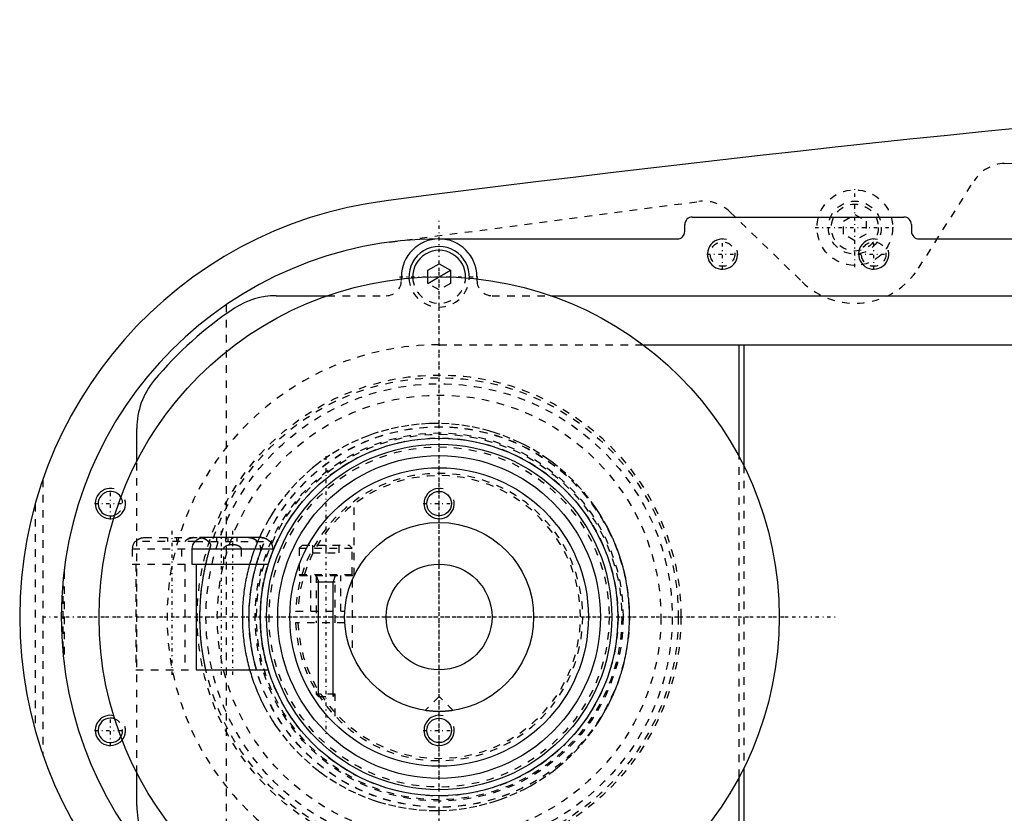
# Model space of a CAD drawing. Extents: x -906 to 156, y -125 to 125.
# Tile 2 of 7: x -906 to -775, y -26 to 79. Entities that reach past the tile are written whole.
import ezdxf

# ---------------------------------------------------------------- set-up
doc = ezdxf.new("R2010")
doc.units = 0
doc.linetypes.add('CENTER', pattern=[1.5, 0.45, -0.5, 0.05, -0.5])
doc.linetypes.add('DASHED', pattern=[2, 1, -1])
for name, color, linetype in [('AM_0', 7, 'CONTINUOUS'), ('AM_10', 7, 'CONTINUOUS'), ('AM_3', 7, 'DASHED'), ('AM_7', 7, 'CENTER')]:
    doc.layers.add(name, color=color, linetype=linetype)

msp = doc.modelspace()

# ---------------------------------------------------------------- linework, layer by layer
at = {"layer": 'AM_0', "color": 7, "linetype": 'CONTINUOUS'}
for p, q in [((-816.5, 52.9), (-788.5, 52.9)), ((-817.5, 51), (-817.5, 51.9)), ((-787.5, 51.9), (-787.5, 51)), ((-850, 50), (-818.5, 50)), ((-786.5, 50), (-680, 50)), ((-851.5, 45.87), (-850, 46.73)), ((-851.5, 44.97), (-851.5, 45.87)), ((-850, 46.73), (-848.5, 45.87)), ((-848.5, 45.87), (-848.5, 44.97)), ((-855, 44.72), (-855, 45)), ((-845, 45), (-845, 44.72)), ((-871.56, 42.5), (-864.79, 42.5)), ((-835.21, 42.5), (-717, 42.5)), ((-823, 36), (-751.33, 36)), ((-810.3, 21.18), (-810.3, 36)), ((-809.7, 36), (-809.7, 20.03)), ((-890, 20.62), (-890, 24.92)), ((-873.58, 10.5), (-881.12, 10.5)), ((-882.26, 10), (-882.34, 10)), ((-882.26, 10), (-882.24, 10.03)), ((-872.36, 10), (-872.44, 10)), ((-882.73, 9), (-882.73, 7)), ((-882.73, 9), (-871.98, 9)), ((-871.98, 8.74), (-871.98, 9)), ((-882.73, 7), (-872.59, 7)), ((-882.15, 7), (-882.15, -7)), ((-882.15, -7), (-872.59, -7)), ((-890, -24.92), (-890, -20.62)), ((-809.7, -20.03), (-809.7, -36)), ((-810.3, -36), (-810.3, -21.18))]:
    msp.add_line(p, q, dxfattribs=at)
for points in [[(-881.12, 10.5, 0), (-881.15, 10.5, 0), (-881.22, 10.5, 0), (-881.29, 10.49, 0), (-881.33, 10.49, 0), (-881.37, 10.48, 0), (-881.44, 10.47, 0), (-881.51, 10.45, 0), (-881.58, 10.43, 0), (-881.65, 10.41, 0), (-881.71, 10.38, 0), (-881.74, 10.37, 0), (-881.77, 10.36, 0), (-881.84, 10.33, 0), (-881.9, 10.29, 0), (-881.96, 10.25, 0), (-882.02, 10.21, 0), (-882.08, 10.17, 0), (-882.11, 10.14, 0), (-882.14, 10.12, 0), (-882.19, 10.07, 0), (-882.24, 10.03, 0), (-882.26, 10, 0)], [(-882.06, 10.19, 0), (-882.04, 10.2, 0), (-881.99, 10.24, 0), (-881.94, 10.27, 0), (-881.92, 10.28, 0), (-881.89, 10.3, 0), (-881.84, 10.32, 0), (-881.79, 10.35, 0), (-881.74, 10.37, 0), (-881.69, 10.39, 0), (-881.64, 10.41, 0), (-881.62, 10.42, 0), (-881.59, 10.43, 0), (-881.54, 10.44, 0), (-881.48, 10.46, 0), (-881.42, 10.47, 0), (-881.37, 10.48, 0), (-881.31, 10.49, 0), (-881.28, 10.49, 0), (-881.26, 10.49, 0), (-881.2, 10.5, 0), (-881.15, 10.5, 0), (-881.12, 10.5, 0)], [(-873.58, 10.5, 0), (-873.55, 10.5, 0), (-873.48, 10.5, 0), (-873.41, 10.49, 0), (-873.37, 10.49, 0), (-873.33, 10.48, 0), (-873.26, 10.47, 0), (-873.19, 10.45, 0), (-873.12, 10.43, 0), (-873.05, 10.41, 0), (-872.99, 10.38, 0), (-872.96, 10.37, 0), (-872.93, 10.36, 0), (-872.86, 10.33, 0), (-872.8, 10.29, 0), (-872.74, 10.25, 0), (-872.68, 10.21, 0), (-872.62, 10.17, 0), (-872.59, 10.14, 0), (-872.56, 10.12, 0), (-872.51, 10.07, 0), (-872.46, 10.03, 0), (-872.44, 10, 0)], [(-872.44, 10, 0), (-872.46, 10.03, 0), (-872.51, 10.07, 0), (-872.56, 10.12, 0), (-872.59, 10.14, 0), (-872.62, 10.17, 0), (-872.68, 10.21, 0), (-872.74, 10.25, 0), (-872.8, 10.29, 0), (-872.86, 10.33, 0), (-872.93, 10.36, 0), (-872.96, 10.37, 0), (-872.99, 10.38, 0), (-873.05, 10.41, 0), (-873.12, 10.43, 0), (-873.19, 10.45, 0), (-873.26, 10.47, 0), (-873.33, 10.48, 0), (-873.37, 10.49, 0), (-873.41, 10.49, 0), (-873.48, 10.5, 0), (-873.55, 10.5, 0), (-873.58, 10.5, 0)], [(-850, -12.5, 0), (-850.01, -12.5, 0), (-850.04, -12.5, 0), (-850.07, -12.5, 0), (-850.08, -12.5, 0), (-850.1, -12.5, 0), (-850.12, -12.5, 0), (-850.15, -12.5, 0), (-850.18, -12.5, 0), (-850.2, -12.5, 0), (-850.23, -12.5, 0), (-850.25, -12.5, 0), (-850.26, -12.5, 0), (-850.29, -12.5, 0), (-850.31, -12.5, 0), (-850.34, -12.5, 0), (-850.37, -12.49, 0), (-850.4, -12.49, 0), (-850.41, -12.49, 0), (-850.42, -12.49, 0), (-850.45, -12.49, 0), (-850.48, -12.49, 0), (-850.49, -12.49, 0), (-850.51, -12.49, 0), (-850.53, -12.49, 0), (-850.56, -12.49, 0), (-850.57, -12.49, 0), (-850.59, -12.49, 0), (-850.61, -12.48, 0), (-850.64, -12.48, 0), (-850.67, -12.48, 0), (-850.69, -12.48, 0), (-850.72, -12.48, 0), (-850.73, -12.48, 0), (-850.74, -12.48, 0), (-850.77, -12.48, 0), (-850.8, -12.47, 0), (-850.82, -12.47, 0), (-850.85, -12.47, 0), (-850.87, -12.47, 0), (-850.88, -12.47, 0), (-850.9, -12.47, 0), (-850.92, -12.47, 0), (-850.94, -12.46, 0), (-850.97, -12.46, 0), (-850.99, -12.46, 0), (-851.01, -12.46, 0), (-851.03, -12.46, 0), (-851.04, -12.46, 0), (-851.06, -12.45, 0), (-851.08, -12.45, 0), (-851.1, -12.45, 0), (-851.13, -12.45, 0), (-851.15, -12.45, 0), (-851.16, -12.45, 0), (-851.17, -12.45, 0), (-851.19, -12.44, 0), (-851.21, -12.44, 0), (-851.23, -12.44, 0), (-851.25, -12.44, 0), (-851.27, -12.44, 0), (-851.28, -12.43, 0), (-851.29, -12.43, 0), (-851.31, -12.43, 0), (-851.33, -12.43, 0), (-851.34, -12.43, 0), (-851.34, -12.43, 0), (-851.36, -12.43, 0), (-851.38, -12.42, 0), (-851.39, -12.42, 0), (-851.4, -12.42, 0), (-851.41, -12.42, 0), (-851.43, -12.42, 0), (-851.45, -12.42, 0), (-851.46, -12.41, 0), (-851.48, -12.41, 0), (-851.49, -12.41, 0), (-851.5, -12.41, 0), (-851.51, -12.41, 0), (-851.53, -12.41, 0), (-851.54, -12.4, 0), (-851.56, -12.4, 0), (-851.57, -12.4, 0), (-851.58, -12.4, 0), (-851.59, -12.4, 0), (-851.6, -12.4, 0), (-851.61, -12.4, 0), (-851.63, -12.39, 0), (-851.64, -12.39, 0), (-851.65, -12.39, 0), (-851.66, -12.39, 0), (-851.67, -12.39, 0), (-851.68, -12.39, 0), (-851.69, -12.39, 0), (-851.7, -12.38, 0), (-851.71, -12.38, 0), (-851.72, -12.38, 0), (-851.73, -12.38, 0), (-851.73, -12.38, 0), (-851.74, -12.38, 0), (-851.75, -12.38, 0), (-851.76, -12.38, 0), (-851.77, -12.37, 0), (-851.78, -12.37, 0), (-851.78, -12.37, 0), (-851.78, -12.37, 0), (-851.79, -12.37, 0), (-851.8, -12.37, 0), (-851.8, -12.37, 0), (-851.81, -12.37, 0), (-851.81, -12.37, 0), (-851.82, -12.37, 0), (-851.82, -12.37, 0), (-851.82, -12.37, 0), (-851.83, -12.37, 0), (-851.83, -12.36, 0), (-851.84, -12.36, 0), (-851.84, -12.36, 0), (-851.84, -12.36, 0), (-851.85, -12.36, 0), (-851.85, -12.36, 0), (-851.85, -12.36, 0), (-851.85, -12.36, 0), (-851.86, -12.36, 0), (-851.86, -12.36, 0), (-851.86, -12.36, 0), (-851.86, -12.36, 0), (-851.86, -12.36, 0), (-851.86, -12.36, 0), (-851.86, -12.36, 0), (-851.86, -12.36, 0)], [(-848.14, -12.36, 0), (-848.14, -12.36, 0), (-848.14, -12.36, 0), (-848.14, -12.36, 0), (-848.14, -12.36, 0), (-848.14, -12.36, 0), (-848.14, -12.36, 0), (-848.14, -12.36, 0), (-848.15, -12.36, 0), (-848.15, -12.36, 0), (-848.15, -12.36, 0), (-848.15, -12.36, 0), (-848.16, -12.36, 0), (-848.16, -12.36, 0), (-848.16, -12.36, 0), (-848.17, -12.36, 0), (-848.17, -12.37, 0), (-848.18, -12.37, 0), (-848.18, -12.37, 0), (-848.18, -12.37, 0), (-848.19, -12.37, 0), (-848.19, -12.37, 0), (-848.2, -12.37, 0), (-848.2, -12.37, 0), (-848.21, -12.37, 0), (-848.22, -12.37, 0), (-848.22, -12.37, 0), (-848.22, -12.37, 0), (-848.23, -12.37, 0), (-848.24, -12.38, 0), (-848.25, -12.38, 0), (-848.26, -12.38, 0), (-848.27, -12.38, 0), (-848.27, -12.38, 0), (-848.28, -12.38, 0), (-848.29, -12.38, 0), (-848.3, -12.38, 0), (-848.31, -12.39, 0), (-848.32, -12.39, 0), (-848.33, -12.39, 0), (-848.34, -12.39, 0), (-848.35, -12.39, 0), (-848.36, -12.39, 0), (-848.37, -12.39, 0), (-848.39, -12.4, 0), (-848.4, -12.4, 0), (-848.41, -12.4, 0), (-848.42, -12.4, 0), (-848.43, -12.4, 0), (-848.44, -12.4, 0), (-848.46, -12.4, 0), (-848.47, -12.41, 0), (-848.49, -12.41, 0), (-848.5, -12.41, 0), (-848.51, -12.41, 0), (-848.52, -12.41, 0), (-848.54, -12.41, 0), (-848.55, -12.42, 0), (-848.57, -12.42, 0), (-848.59, -12.42, 0), (-848.6, -12.42, 0), (-848.61, -12.42, 0), (-848.62, -12.42, 0), (-848.64, -12.43, 0), (-848.66, -12.43, 0), (-848.66, -12.43, 0), (-848.67, -12.43, 0), (-848.69, -12.43, 0), (-848.71, -12.43, 0), (-848.72, -12.43, 0), (-848.73, -12.44, 0), (-848.75, -12.44, 0), (-848.77, -12.44, 0), (-848.79, -12.44, 0), (-848.81, -12.44, 0), (-848.83, -12.45, 0), (-848.84, -12.45, 0), (-848.85, -12.45, 0), (-848.87, -12.45, 0), (-848.9, -12.45, 0), (-848.92, -12.45, 0), (-848.94, -12.45, 0), (-848.96, -12.46, 0), (-848.97, -12.46, 0), (-848.99, -12.46, 0), (-849.01, -12.46, 0), (-849.03, -12.46, 0), (-849.06, -12.46, 0), (-849.08, -12.47, 0), (-849.1, -12.47, 0), (-849.12, -12.47, 0), (-849.13, -12.47, 0), (-849.15, -12.47, 0), (-849.18, -12.47, 0), (-849.2, -12.47, 0), (-849.23, -12.48, 0), (-849.26, -12.48, 0), (-849.27, -12.48, 0), (-849.28, -12.48, 0), (-849.31, -12.48, 0), (-849.33, -12.48, 0), (-849.36, -12.48, 0), (-849.39, -12.48, 0), (-849.41, -12.49, 0), (-849.43, -12.49, 0), (-849.44, -12.49, 0), (-849.47, -12.49, 0), (-849.49, -12.49, 0), (-849.51, -12.49, 0), (-849.52, -12.49, 0), (-849.55, -12.49, 0), (-849.58, -12.49, 0), (-849.59, -12.49, 0), (-849.6, -12.49, 0), (-849.63, -12.49, 0), (-849.66, -12.5, 0), (-849.69, -12.5, 0), (-849.71, -12.5, 0), (-849.74, -12.5, 0), (-849.75, -12.5, 0), (-849.77, -12.5, 0), (-849.8, -12.5, 0), (-849.82, -12.5, 0), (-849.85, -12.5, 0), (-849.88, -12.5, 0), (-849.9, -12.5, 0), (-849.92, -12.5, 0), (-849.93, -12.5, 0), (-849.96, -12.5, 0), (-849.99, -12.5, 0), (-850, -12.5, 0)]]:
    msp.add_polyline3d(points, dxfattribs=at)
for centre, radius in [((-850, 0), 45), ((-850, 0), 23.65), ((-850, 0), 22.85), ((-850, 0), 21.35), ((-850, 0), 19.75), ((-850, 15), 1.62), ((-850, 0), 12.5), ((-850, 0), 7), ((-850, -15), 1.62)]:
    msp.add_circle(centre, radius, dxfattribs=at)
for centre, radius, start, end in [((-473.05, -2920.27), 3000, 91.26165, 97.35313), ((-850, 0), 55.5, 97.2532, 262.7468), ((-816.5, 51.9), 1, 90, 180), ((-788.5, 51.9), 1, 0, 90), ((-818.5, 51), 1, 270, 0), ((-786.5, 51), 1, 180, 270), ((-850, 0), 50, 90, 270), ((-850, 45), 5, 0, 180), ((-850, 45), 4, 357.4527, 182.5473), ((-850, 45), 3.5, 357.7713, 182.2287), ((-871.56, 32.5), 10, 90, 123.5573), ((-850, 0), 49, 123.5573, 140.2849), ((-880, 24.92), 10, 140.2849, 180), ((-893.5, 15), 1.62, 31.4794, 290.4694), ((-881.22, 9), 1.5, 138.1897, 180), ((-873.48, 9), 1.5, 0, 41.8103), ((-893.5, -15), 1.62, 69.5306, 328.5206), ((-880, -24.92), 10, 180, 219.7151)]:
    msp.add_arc(centre, radius, start, end, dxfattribs=at)
at = {"layer": 'AM_10', "color": 7, "linetype": 'CONTINUOUS'}
for p, q in [((-851.5, 44.13), (-848.5, 45.87)), ((-866.25, 5.5), (-865.97, 4.65)), ((-863.75, 5.5), (-864.03, 4.65)), ((-866.25, 4.65), (-863.75, 4.65)), ((-865.97, -10.5), (-865.97, 4.65)), ((-864.03, -10.5), (-864.03, 4.65))]:
    msp.add_line(p, q, dxfattribs=at)
for centre in [(-812.5, 48), (-792.5, 48), (-893.5, 15), (-850, 15), (-893.5, -15), (-850, -15)]:
    msp.add_arc(centre, 2, 75, 15, dxfattribs=at)
at = {"layer": 'AM_3', "color": 6, "linetype": 'DASHED'}
for p, q in [((-775.22, 60), (-545.22, 70)), ((-786.56, 46.13), (-779.22, 57.68)), ((-856.53, 49.57), (-815.65, 54.96)), ((-811.52, 53.59), (-801.96, 44.32)), ((-796.5, 52.37), (-795, 53.23)), ((-796.5, 50.63), (-796.5, 52.37)), ((-795, 53.23), (-793.5, 52.37)), ((-793.5, 52.37), (-793.5, 50.63)), ((-795, 49.77), (-796.5, 50.63)), ((-793.5, 50.63), (-795, 49.77)), ((-855, 44.5), (-855, 44.72)), ((-851.5, 44.13), (-851.5, 44.97)), ((-848.5, 44.97), (-848.5, 44.13)), ((-845, 44.72), (-845, 44.5)), ((-850, 43.27), (-851.5, 44.13)), ((-848.5, 44.13), (-850, 43.27)), ((-864.79, 42.5), (-857, 42.5)), ((-843, 42.5), (-835.21, 42.5)), ((-878.19, 41.3), (-878.19, -41.3)), ((-850, 36), (-823, 36)), ((-810.3, -21.18), (-810.3, 21.18)), ((-890, -20.62), (-890, 20.62)), ((-809.7, 20.03), (-809.7, -20.03)), ((-902.45, 18.15), (-902.45, -18.15)), ((-903.45, 14.95), (-903.45, -14.95)), ((-861.25, 5.5), (-861.25, 15.31)), ((-889.03, 10.5), (-881.67, 10.5)), ((-885.95, 10.5), (-885.95, 10)), ((-884.75, 10.5), (-884.75, 10)), ((-882.53, 10.5), (-882.49, 10.5)), ((-882.49, 10.5), (-882.53, 10.5)), ((-881.12, 10.5), (-881.71, 10.5)), ((-879.45, 10.5), (-879.45, 10)), ((-878.25, 10.5), (-878.25, 10)), ((-877.95, 10.5), (-877.95, 10)), ((-876.75, 10.5), (-876.75, 10)), ((-875.21, 10.5), (-875.17, 10.5)), ((-875.21, 10.5), (-875.17, 10.5)), ((-882.26, 10), (-890.22, 10)), ((-882.26, 10), (-872.44, 10)), ((-880.34, 9), (-880.19, 9.51)), ((-868.1, 9.5), (-868.5, 9.1)), ((-868.1, 9.5), (-861.9, 9.5)), ((-866.75, 9.5), (-866.75, 8.5)), ((-865, 9.5), (-865, 8.5)), ((-863.25, 9.5), (-863.25, 8.5)), ((-861.5, 9.1), (-861.9, 9.5)), ((-890.6, 9), (-890.6, 7)), ((-890.6, 9), (-882.73, 9)), ((-884.1, 9), (-884.1, 7)), ((-878.5, 7), (-878.5, 9)), ((-876.2, 9), (-876.2, 7)), ((-873.6, 8.69), (-873.6, 9)), ((-868.5, 9.1), (-868.5, 5.6)), ((-868.5, 9.1), (-861.5, 9.1)), ((-866.75, 8.5), (-863.25, 8.5)), ((-861.5, 5.6), (-861.5, 9.1)), ((-890.6, 7), (-882.73, 7)), ((-890.15, 7), (-890.15, -7)), ((-883.65, 7), (-883.65, -7)), ((-899.63, 6.05), (-899.63, -6.05)), ((-868.5, 5.6), (-861.5, 5.6)), ((-868.4, 5.5), (-861.25, 5.5)), ((-867, 5.5), (-867, 0.75)), ((-866.25, 5.5), (-866.25, -0.75)), ((-863.75, -0.75), (-863.75, 5.5)), ((-863, 0.75), (-863, 5.5)), ((-899.77, 4.76), (-899.77, -4.76)), ((-861.5, 4.9), (-861.5, -4.9)), ((-868.99, 0.75), (-862.48, 0.75)), ((-862.48, -0.75), (-868.99, -0.75)), ((-890.15, -7), (-882.15, -7)), ((-866.25, -9.85), (-866.25, -10.22)), ((-866.25, -10.22), (-865.97, -10.5)), ((-863.75, -10.22), (-866.25, -10.22)), ((-864.03, -10.5), (-863.75, -10.22)), ((-863.75, -13.11), (-863.75, -10.22)), ((-865.97, -10.5), (-864.03, -10.5)), ((-850, -10.5), (-851.86, -12.36)), ((-848.14, -12.36), (-850, -10.5))]:
    msp.add_line(p, q, dxfattribs=at)
for points in [[(-824.81, 0, 0), (-824.81, 0.13, 0), (-824.81, 0.4, 0), (-824.82, 0.66, 0), (-824.82, 0.8, 0), (-824.83, 0.93, 0), (-824.84, 1.2, 0), (-824.85, 1.47, 0), (-824.87, 1.74, 0), (-824.89, 2.01, 0), (-824.91, 2.28, 0), (-824.92, 2.41, 0), (-824.94, 2.55, 0), (-824.97, 2.82, 0), (-825, 3.09, 0), (-825.03, 3.36, 0), (-825.07, 3.63, 0), (-825.11, 3.9, 0), (-825.13, 4.03, 0), (-825.15, 4.17, 0), (-825.2, 4.44, 0), (-825.25, 4.7, 0), (-825.27, 4.84, 0), (-825.3, 4.97, 0), (-825.35, 5.24, 0), (-825.41, 5.51, 0), (-825.44, 5.64, 0), (-825.47, 5.78, 0), (-825.53, 6.05, 0), (-825.6, 6.31, 0), (-825.67, 6.58, 0), (-825.74, 6.84, 0), (-825.82, 7.11, 0), (-825.86, 7.24, 0), (-825.89, 7.37, 0), (-825.98, 7.63, 0), (-826.06, 7.89, 0), (-826.14, 8.15, 0), (-826.23, 8.41, 0), (-826.32, 8.67, 0), (-826.37, 8.8, 0), (-826.42, 8.93, 0), (-826.52, 9.18, 0), (-826.61, 9.44, 0), (-826.72, 9.69, 0), (-826.82, 9.94, 0), (-826.93, 10.19, 0), (-826.98, 10.32, 0), (-827.04, 10.44, 0), (-827.15, 10.69, 0), (-827.26, 10.93, 0), (-827.68, 11.78, 0), (-828.46, 13.17, 0), (-828.88, 13.84, 0), (-829.31, 14.49, 0), (-830.22, 15.73, 0), (-831.17, 16.88, 0), (-832.17, 17.95, 0), (-833.22, 18.96, 0), (-834.34, 19.92, 0), (-834.91, 20.37, 0), (-835.5, 20.8, 0), (-836.72, 21.62, 0), (-837.97, 22.37, 0), (-838.61, 22.71, 0), (-839.26, 23.04, 0), (-840.58, 23.63, 0), (-841.92, 24.14, 0), (-842.6, 24.37, 0), (-843.27, 24.58, 0), (-844.64, 24.93, 0), (-846, 25.21, 0), (-847.35, 25.41, 0), (-848.69, 25.54, 0), (-850.01, 25.59, 0), (-850.67, 25.59, 0), (-851.33, 25.58, 0), (-852.66, 25.5, 0), (-854.01, 25.34, 0), (-855.36, 25.11, 0), (-856.72, 24.81, 0), (-858.06, 24.43, 0), (-858.73, 24.21, 0), (-859.39, 23.98, 0), (-860.7, 23.44, 0), (-861.98, 22.84, 0), (-863.24, 22.16, 0), (-864.45, 21.42, 0), (-865.62, 20.6, 0), (-866.19, 20.17, 0), (-866.75, 19.72, 0), (-867.82, 18.78, 0), (-868.84, 17.79, 0), (-869.81, 16.73, 0), (-870.74, 15.59, 0), (-871.63, 14.36, 0), (-872.05, 13.72, 0), (-872.46, 13.05, 0), (-873.22, 11.67, 0), (-873.63, 10.84, 0), (-873.74, 10.6, 0), (-873.85, 10.35, 0), (-873.9, 10.23, 0), (-873.96, 10.11, 0), (-874.06, 9.86, 0), (-874.16, 9.61, 0), (-874.26, 9.36, 0), (-874.36, 9.11, 0), (-874.46, 8.86, 0), (-874.5, 8.73, 0), (-874.55, 8.61, 0), (-874.64, 8.35, 0), (-874.72, 8.1, 0), (-874.81, 7.84, 0), (-874.89, 7.58, 0), (-874.97, 7.32, 0), (-875.01, 7.19, 0), (-875.05, 7.06, 0), (-875.12, 6.8, 0), (-875.19, 6.54, 0), (-875.26, 6.27, 0), (-875.32, 6.01, 0), (-875.39, 5.75, 0), (-875.42, 5.61, 0), (-875.45, 5.48, 0), (-875.5, 5.22, 0), (-875.56, 4.95, 0), (-875.58, 4.82, 0), (-875.61, 4.68, 0), (-875.66, 4.42, 0), (-875.7, 4.15, 0), (-875.72, 4.01, 0), (-875.74, 3.88, 0), (-875.78, 3.61, 0), (-875.82, 3.34, 0), (-875.85, 3.08, 0), (-875.89, 2.81, 0), (-875.91, 2.54, 0), (-875.93, 2.4, 0), (-875.94, 2.27, 0), (-875.96, 2, 0), (-875.98, 1.73, 0), (-876, 1.47, 0), (-876.01, 1.2, 0), (-876.02, 0.93, 0), (-876.03, 0.8, 0), (-876.03, 0.66, 0), (-876.04, 0.4, 0), (-876.04, 0.13, 0), (-876.04, 0, 0), (-876.04, -0.13, 0), (-876.04, -0.4, 0), (-876.03, -0.66, 0), (-876.03, -0.8, 0), (-876.02, -0.93, 0), (-876.01, -1.2, 0), (-876, -1.47, 0), (-875.98, -1.73, 0), (-875.96, -2, 0), (-875.94, -2.27, 0), (-875.93, -2.4, 0), (-875.91, -2.54, 0), (-875.89, -2.81, 0), (-875.85, -3.08, 0), (-875.82, -3.34, 0), (-875.78, -3.61, 0), (-875.74, -3.88, 0), (-875.72, -4.01, 0), (-875.7, -4.15, 0), (-875.66, -4.42, 0), (-875.61, -4.68, 0), (-875.58, -4.82, 0), (-875.56, -4.95, 0), (-875.5, -5.22, 0), (-875.45, -5.48, 0), (-875.42, -5.61, 0), (-875.39, -5.75, 0), (-875.32, -6.01, 0), (-875.26, -6.27, 0), (-875.19, -6.54, 0), (-875.12, -6.8, 0), (-875.05, -7.06, 0), (-875.01, -7.19, 0), (-874.97, -7.32, 0), (-874.89, -7.58, 0), (-874.81, -7.84, 0), (-874.72, -8.1, 0), (-874.64, -8.35, 0), (-874.55, -8.61, 0), (-874.5, -8.73, 0), (-874.46, -8.86, 0), (-874.36, -9.11, 0), (-874.26, -9.36, 0), (-874.16, -9.61, 0), (-874.06, -9.86, 0), (-873.96, -10.11, 0), (-873.9, -10.23, 0), (-873.85, -10.35, 0), (-873.74, -10.6, 0), (-873.63, -10.84, 0), (-873.22, -11.67, 0), (-872.46, -13.05, 0), (-872.05, -13.72, 0), (-871.63, -14.36, 0), (-870.74, -15.59, 0), (-869.81, -16.73, 0), (-868.84, -17.79, 0), (-867.82, -18.78, 0), (-866.75, -19.72, 0), (-866.19, -20.17, 0), (-865.62, -20.6, 0), (-864.45, -21.42, 0), (-863.24, -22.16, 0), (-861.98, -22.84, 0), (-860.7, -23.44, 0), (-859.39, -23.98, 0), (-858.73, -24.21, 0), (-858.06, -24.43, 0), (-856.72, -24.81, 0), (-855.36, -25.11, 0), (-854.01, -25.34, 0), (-852.66, -25.5, 0), (-851.33, -25.58, 0), (-850.67, -25.59, 0), (-850.01, -25.59, 0), (-848.69, -25.54, 0), (-847.35, -25.41, 0), (-846, -25.21, 0), (-844.64, -24.93, 0), (-843.27, -24.58, 0), (-842.6, -24.37, 0), (-841.92, -24.14, 0), (-840.58, -23.63, 0), (-839.26, -23.04, 0), (-838.61, -22.71, 0), (-837.97, -22.37, 0), (-836.72, -21.62, 0), (-835.5, -20.8, 0), (-834.91, -20.37, 0), (-834.34, -19.92, 0), (-833.22, -18.96, 0), (-832.17, -17.95, 0), (-831.17, -16.88, 0), (-830.22, -15.73, 0), (-829.31, -14.49, 0), (-828.88, -13.84, 0), (-828.46, -13.17, 0), (-827.68, -11.78, 0), (-827.26, -10.93, 0), (-827.15, -10.69, 0), (-827.04, -10.44, 0), (-826.98, -10.32, 0), (-826.93, -10.19, 0), (-826.82, -9.94, 0), (-826.72, -9.69, 0), (-826.61, -9.44, 0), (-826.52, -9.18, 0), (-826.42, -8.93, 0), (-826.37, -8.8, 0), (-826.32, -8.67, 0), (-826.23, -8.41, 0), (-826.14, -8.15, 0), (-826.06, -7.89, 0), (-825.98, -7.63, 0), (-825.89, -7.37, 0), (-825.86, -7.24, 0), (-825.82, -7.11, 0), (-825.74, -6.84, 0), (-825.67, -6.58, 0), (-825.6, -6.31, 0), (-825.53, -6.05, 0), (-825.47, -5.78, 0), (-825.44, -5.64, 0), (-825.41, -5.51, 0), (-825.35, -5.24, 0), (-825.3, -4.97, 0), (-825.27, -4.84, 0), (-825.25, -4.7, 0), (-825.2, -4.44, 0), (-825.15, -4.17, 0), (-825.13, -4.03, 0), (-825.11, -3.9, 0), (-825.07, -3.63, 0), (-825.03, -3.36, 0), (-825, -3.09, 0), (-824.97, -2.82, 0), (-824.94, -2.55, 0), (-824.92, -2.41, 0), (-824.91, -2.28, 0), (-824.89, -2.01, 0), (-824.87, -1.74, 0), (-824.85, -1.47, 0), (-824.84, -1.2, 0), (-824.83, -0.93, 0), (-824.82, -0.8, 0), (-824.82, -0.66, 0), (-824.81, -0.4, 0), (-824.81, -0.13, 0), (-824.81, 0, 0)], [(-890.13, 10, 0), (-890.12, 10.02, 0), (-890.08, 10.05, 0), (-890.05, 10.09, 0), (-890.03, 10.1, 0), (-890.01, 10.12, 0), (-889.97, 10.15, 0), (-889.93, 10.19, 0), (-889.89, 10.22, 0), (-889.84, 10.25, 0), (-889.8, 10.28, 0), (-889.78, 10.29, 0), (-889.75, 10.3, 0), (-889.71, 10.33, 0), (-889.66, 10.35, 0), (-889.62, 10.37, 0), (-889.57, 10.39, 0), (-889.52, 10.41, 0), (-889.5, 10.42, 0), (-889.48, 10.42, 0), (-889.43, 10.44, 0), (-889.38, 10.45, 0), (-889.35, 10.46, 0)], [(-889.35, 10.46, 0), (-889.34, 10.46, 0), (-889.32, 10.46, 0), (-889.31, 10.47, 0), (-889.3, 10.47, 0), (-889.29, 10.47, 0), (-889.27, 10.48, 0), (-889.25, 10.48, 0), (-889.19, 10.49, 0), (-889.08, 10.5, 0), (-889.03, 10.5, 0)], [(-883.63, 10, 0), (-883.61, 10.02, 0), (-883.56, 10.07, 0), (-883.51, 10.12, 0), (-883.49, 10.14, 0), (-883.46, 10.16, 0), (-883.41, 10.2, 0), (-883.35, 10.25, 0), (-883.29, 10.28, 0), (-883.23, 10.32, 0), (-883.16, 10.35, 0), (-883.13, 10.36, 0), (-883.1, 10.38, 0), (-883.04, 10.4, 0), (-882.98, 10.42, 0), (-882.91, 10.44, 0), (-882.84, 10.46, 0), (-882.77, 10.47, 0), (-882.74, 10.48, 0), (-882.7, 10.49, 0), (-882.63, 10.49, 0), (-882.56, 10.5, 0), (-882.53, 10.5, 0)], [(-882.49, 10.5, 0), (-882.52, 10.5, 0), (-882.59, 10.5, 0), (-882.67, 10.49, 0), (-882.7, 10.49, 0), (-882.74, 10.48, 0), (-882.81, 10.47, 0), (-882.88, 10.45, 0), (-882.95, 10.43, 0), (-883.02, 10.41, 0), (-883.08, 10.38, 0), (-883.12, 10.37, 0), (-883.15, 10.36, 0), (-883.21, 10.33, 0), (-883.27, 10.29, 0), (-883.34, 10.25, 0), (-883.4, 10.21, 0), (-883.46, 10.17, 0), (-883.48, 10.14, 0), (-883.51, 10.12, 0), (-883.56, 10.07, 0), (-883.61, 10.03, 0), (-883.63, 10, 0)], [(-882.85, 10.46, 0), (-882.88, 10.45, 0), (-882.93, 10.44, 0), (-882.98, 10.42, 0), (-883, 10.42, 0), (-883.02, 10.41, 0), (-883.07, 10.39, 0), (-883.12, 10.37, 0), (-883.16, 10.35, 0), (-883.21, 10.33, 0), (-883.25, 10.3, 0), (-883.28, 10.29, 0), (-883.3, 10.28, 0), (-883.34, 10.25, 0), (-883.39, 10.22, 0), (-883.43, 10.19, 0), (-883.47, 10.15, 0), (-883.51, 10.12, 0), (-883.53, 10.1, 0), (-883.55, 10.09, 0), (-883.58, 10.05, 0), (-883.62, 10.02, 0), (-883.63, 10, 0)], [(-883.63, 10, 0), (-883.62, 10.02, 0), (-883.58, 10.05, 0), (-883.55, 10.09, 0), (-883.53, 10.1, 0), (-883.51, 10.12, 0), (-883.47, 10.15, 0), (-883.43, 10.19, 0), (-883.39, 10.22, 0), (-883.34, 10.25, 0), (-883.3, 10.28, 0), (-883.28, 10.29, 0), (-883.25, 10.3, 0), (-883.21, 10.33, 0), (-883.16, 10.35, 0), (-883.12, 10.37, 0), (-883.07, 10.39, 0), (-883.02, 10.41, 0), (-883, 10.42, 0), (-882.98, 10.42, 0), (-882.93, 10.44, 0), (-882.88, 10.45, 0), (-882.85, 10.46, 0)], [(-882.53, 10.5, 0), (-882.58, 10.5, 0), (-882.69, 10.49, 0), (-882.75, 10.48, 0), (-882.77, 10.48, 0), (-882.79, 10.47, 0), (-882.8, 10.47, 0), (-882.81, 10.47, 0), (-882.82, 10.46, 0), (-882.84, 10.46, 0), (-882.85, 10.46, 0)], [(-882.85, 10.46, 0), (-882.84, 10.46, 0), (-882.82, 10.46, 0), (-882.81, 10.47, 0), (-882.8, 10.47, 0), (-882.79, 10.47, 0), (-882.77, 10.48, 0), (-882.75, 10.48, 0), (-882.69, 10.49, 0), (-882.58, 10.5, 0), (-882.53, 10.5, 0)], [(-881.41, 10.47, 0), (-881.46, 10.48, 0), (-881.56, 10.49, 0), (-881.66, 10.5, 0), (-881.71, 10.5, 0)], [(-881.67, 10.5, 0), (-881.63, 10.5, 0), (-881.54, 10.49, 0), (-881.46, 10.48, 0), (-881.41, 10.47, 0)], [(-881.41, 10.47, 0), (-881.4, 10.47, 0), (-881.38, 10.47, 0), (-881.36, 10.46, 0), (-881.35, 10.46, 0)], [(-880.57, 10, 0), (-880.58, 10.02, 0), (-880.62, 10.06, 0), (-880.66, 10.09, 0), (-880.68, 10.11, 0), (-880.7, 10.13, 0), (-880.74, 10.16, 0), (-880.79, 10.2, 0), (-880.83, 10.23, 0), (-880.88, 10.26, 0), (-880.93, 10.29, 0), (-880.95, 10.31, 0), (-880.98, 10.32, 0), (-881.03, 10.34, 0), (-881.08, 10.37, 0), (-881.12, 10.39, 0), (-881.17, 10.41, 0), (-881.22, 10.42, 0), (-881.25, 10.43, 0), (-881.28, 10.44, 0), (-881.33, 10.45, 0), (-881.39, 10.47, 0), (-881.41, 10.47, 0)], [(-881.35, 10.46, 0), (-881.34, 10.46, 0), (-881.31, 10.45, 0), (-881.28, 10.44, 0), (-881.27, 10.44, 0), (-881.26, 10.43, 0), (-881.23, 10.43, 0), (-881.21, 10.42, 0), (-881.18, 10.41, 0), (-881.16, 10.4, 0), (-881.13, 10.39, 0), (-881.12, 10.39, 0), (-881.11, 10.38, 0), (-881.08, 10.37, 0), (-881.06, 10.36, 0), (-881.04, 10.35, 0), (-881.01, 10.34, 0), (-880.99, 10.33, 0), (-880.98, 10.32, 0), (-880.97, 10.31, 0), (-880.94, 10.3, 0), (-880.92, 10.29, 0), (-880.91, 10.28, 0)], [(-874.07, 10, 0), (-874.09, 10.03, 0), (-874.14, 10.07, 0), (-874.19, 10.12, 0), (-874.22, 10.14, 0), (-874.24, 10.17, 0), (-874.3, 10.21, 0), (-874.36, 10.25, 0), (-874.43, 10.29, 0), (-874.49, 10.33, 0), (-874.55, 10.36, 0), (-874.58, 10.37, 0), (-874.62, 10.38, 0), (-874.68, 10.41, 0), (-874.75, 10.43, 0), (-874.82, 10.45, 0), (-874.89, 10.47, 0), (-874.96, 10.48, 0), (-875, 10.49, 0), (-875.03, 10.49, 0), (-875.11, 10.5, 0), (-875.18, 10.5, 0), (-875.21, 10.5, 0)], [(-875.17, 10.5, 0), (-875.12, 10.5, 0), (-875.01, 10.49, 0), (-874.95, 10.48, 0), (-874.93, 10.48, 0), (-874.91, 10.47, 0), (-874.9, 10.47, 0), (-874.89, 10.47, 0), (-874.88, 10.46, 0), (-874.86, 10.46, 0), (-874.85, 10.46, 0)], [(-875.17, 10.5, 0), (-875.12, 10.5, 0), (-875.01, 10.49, 0), (-874.95, 10.48, 0), (-874.93, 10.48, 0), (-874.91, 10.47, 0), (-874.9, 10.47, 0), (-874.89, 10.47, 0), (-874.88, 10.46, 0), (-874.86, 10.46, 0), (-874.85, 10.46, 0)], [(-874.85, 10.46, 0), (-874.86, 10.46, 0), (-874.88, 10.46, 0), (-874.89, 10.47, 0), (-874.9, 10.47, 0), (-874.91, 10.47, 0), (-874.93, 10.48, 0), (-874.95, 10.48, 0), (-875.01, 10.49, 0), (-875.12, 10.5, 0), (-875.17, 10.5, 0)], [(-874.85, 10.46, 0), (-874.82, 10.45, 0), (-874.77, 10.44, 0), (-874.72, 10.42, 0), (-874.7, 10.42, 0), (-874.68, 10.41, 0), (-874.63, 10.39, 0), (-874.58, 10.37, 0), (-874.54, 10.35, 0), (-874.49, 10.33, 0), (-874.45, 10.3, 0), (-874.42, 10.29, 0), (-874.4, 10.28, 0), (-874.36, 10.25, 0), (-874.31, 10.22, 0), (-874.27, 10.19, 0), (-874.23, 10.15, 0), (-874.19, 10.12, 0), (-874.17, 10.1, 0), (-874.15, 10.09, 0), (-874.12, 10.05, 0), (-874.08, 10.02, 0), (-874.07, 10, 0)], [(-874.85, 10.46, 0), (-874.84, 10.46, 0), (-874.81, 10.45, 0), (-874.78, 10.44, 0), (-874.77, 10.44, 0), (-874.76, 10.43, 0), (-874.73, 10.43, 0), (-874.71, 10.42, 0), (-874.68, 10.41, 0), (-874.66, 10.4, 0), (-874.63, 10.39, 0), (-874.62, 10.39, 0), (-874.61, 10.38, 0), (-874.58, 10.37, 0), (-874.56, 10.36, 0), (-874.54, 10.35, 0), (-874.51, 10.34, 0), (-874.49, 10.33, 0), (-874.48, 10.32, 0), (-874.47, 10.31, 0), (-874.44, 10.3, 0), (-874.42, 10.29, 0), (-874.41, 10.28, 0)], [(-874.41, 10.28, 0), (-874.42, 10.29, 0), (-874.44, 10.3, 0), (-874.47, 10.31, 0), (-874.48, 10.32, 0), (-874.49, 10.33, 0), (-874.51, 10.34, 0), (-874.54, 10.35, 0), (-874.56, 10.36, 0), (-874.58, 10.37, 0), (-874.61, 10.38, 0), (-874.62, 10.39, 0), (-874.63, 10.39, 0), (-874.66, 10.4, 0), (-874.68, 10.41, 0), (-874.71, 10.42, 0), (-874.73, 10.43, 0), (-874.76, 10.43, 0), (-874.77, 10.44, 0), (-874.78, 10.44, 0), (-874.81, 10.45, 0), (-874.84, 10.46, 0), (-874.85, 10.46, 0)], [(-882.24, 10.03, 0), (-882.21, 10.06, 0), (-882.15, 10.11, 0), (-882.09, 10.16, 0), (-882.06, 10.19, 0)], [(-880.91, 10.28, 0), (-880.9, 10.27, 0), (-880.87, 10.26, 0), (-880.85, 10.25, 0), (-880.84, 10.24, 0), (-880.83, 10.23, 0), (-880.81, 10.22, 0), (-880.79, 10.2, 0), (-880.77, 10.19, 0), (-880.75, 10.17, 0), (-880.73, 10.16, 0), (-880.72, 10.15, 0), (-880.71, 10.14, 0), (-880.69, 10.12, 0), (-880.68, 10.11, 0), (-880.66, 10.09, 0), (-880.64, 10.08, 0), (-880.62, 10.06, 0), (-880.62, 10.05, 0), (-880.61, 10.04, 0), (-880.59, 10.03, 0), (-880.57, 10.01, 0), (-880.57, 10, 0)], [(-878.5, 9, 0), (-878.5, 9, 0), (-878.5, 9.01, 0), (-878.5, 9.01, 0), (-878.5, 9.01, 0), (-878.5, 9.01, 0), (-878.5, 9.02, 0), (-878.5, 9.02, 0), (-878.5, 9.03, 0), (-878.5, 9.03, 0), (-878.5, 9.04, 0), (-878.5, 9.04, 0), (-878.5, 9.04, 0), (-878.5, 9.05, 0), (-878.5, 9.05, 0), (-878.5, 9.05, 0), (-878.5, 9.06, 0), (-878.5, 9.06, 0), (-878.5, 9.07, 0), (-878.5, 9.07, 0), (-878.49, 9.07, 0), (-878.49, 9.08, 0), (-878.49, 9.08, 0), (-878.49, 9.08, 0), (-878.49, 9.08, 0), (-878.49, 9.09, 0), (-878.49, 9.09, 0), (-878.49, 9.09, 0), (-878.49, 9.1, 0), (-878.49, 9.1, 0), (-878.48, 9.12, 0), (-878.47, 9.14, 0), (-878.46, 9.16, 0), (-878.45, 9.19, 0), (-878.43, 9.21, 0), (-878.42, 9.22, 0), (-878.42, 9.23, 0), (-878.4, 9.25, 0), (-878.38, 9.27, 0), (-878.37, 9.29, 0), (-878.35, 9.3, 0), (-878.33, 9.32, 0), (-878.32, 9.33, 0), (-878.3, 9.34, 0), (-878.28, 9.36, 0), (-878.26, 9.37, 0), (-878.25, 9.38, 0), (-878.24, 9.39, 0), (-878.22, 9.4, 0), (-878.19, 9.41, 0), (-878.18, 9.42, 0), (-878.17, 9.42, 0), (-878.15, 9.43, 0), (-878.13, 9.45, 0), (-878.1, 9.46, 0), (-878.08, 9.47, 0), (-878.06, 9.48, 0), (-878.05, 9.48, 0), (-878.03, 9.49, 0), (-878.01, 9.49, 0), (-877.98, 9.5, 0), (-877.96, 9.51, 0), (-877.93, 9.52, 0), (-877.91, 9.53, 0), (-877.9, 9.53, 0), (-877.88, 9.53, 0), (-877.86, 9.54, 0), (-877.83, 9.55, 0), (-877.81, 9.55, 0), (-877.78, 9.56, 0), (-877.75, 9.56, 0), (-877.74, 9.57, 0), (-877.73, 9.57, 0), (-877.7, 9.57, 0), (-877.67, 9.58, 0), (-877.65, 9.58, 0), (-877.62, 9.58, 0), (-877.59, 9.59, 0), (-877.58, 9.59, 0), (-877.57, 9.59, 0), (-877.54, 9.59, 0), (-877.52, 9.59, 0), (-877.43, 9.6, 0), (-877.35, 9.6, 0), (-877.27, 9.6, 0), (-877.18, 9.59, 0), (-877.16, 9.59, 0), (-877.13, 9.59, 0), (-877.12, 9.59, 0), (-877.11, 9.59, 0), (-877.08, 9.58, 0), (-877.05, 9.58, 0), (-877.03, 9.58, 0), (-877, 9.57, 0), (-876.97, 9.57, 0), (-876.96, 9.57, 0), (-876.95, 9.56, 0), (-876.92, 9.56, 0), (-876.89, 9.55, 0), (-876.87, 9.55, 0), (-876.84, 9.54, 0), (-876.82, 9.53, 0), (-876.8, 9.53, 0), (-876.79, 9.53, 0), (-876.77, 9.52, 0), (-876.74, 9.51, 0), (-876.72, 9.5, 0), (-876.69, 9.49, 0), (-876.67, 9.49, 0), (-876.65, 9.48, 0), (-876.64, 9.48, 0), (-876.62, 9.47, 0), (-876.6, 9.46, 0), (-876.57, 9.45, 0), (-876.55, 9.43, 0), (-876.53, 9.42, 0), (-876.52, 9.42, 0), (-876.51, 9.41, 0), (-876.48, 9.4, 0), (-876.46, 9.39, 0), (-876.45, 9.38, 0), (-876.44, 9.37, 0), (-876.42, 9.36, 0), (-876.4, 9.34, 0), (-876.38, 9.33, 0), (-876.37, 9.32, 0), (-876.35, 9.3, 0), (-876.33, 9.29, 0), (-876.32, 9.27, 0), (-876.3, 9.25, 0), (-876.28, 9.23, 0), (-876.28, 9.22, 0), (-876.27, 9.21, 0), (-876.25, 9.19, 0), (-876.24, 9.16, 0), (-876.23, 9.14, 0), (-876.22, 9.13, 0), (-876.22, 9.12, 0), (-876.22, 9.12, 0), (-876.22, 9.12, 0), (-876.22, 9.11, 0), (-876.22, 9.11, 0), (-876.22, 9.11, 0), (-876.21, 9.1, 0), (-876.21, 9.1, 0), (-876.21, 9.09, 0), (-876.21, 9.09, 0), (-876.21, 9.09, 0), (-876.21, 9.08, 0), (-876.21, 9.08, 0), (-876.21, 9.08, 0), (-876.21, 9.08, 0), (-876.21, 9.07, 0), (-876.2, 9.07, 0), (-876.2, 9.07, 0), (-876.2, 9.06, 0), (-876.2, 9.06, 0), (-876.2, 9.05, 0), (-876.2, 9.05, 0), (-876.2, 9.05, 0), (-876.2, 9.04, 0), (-876.2, 9.04, 0), (-876.2, 9.04, 0), (-876.2, 9.03, 0), (-876.2, 9.03, 0), (-876.2, 9.02, 0), (-876.2, 9.02, 0), (-876.2, 9.01, 0), (-876.2, 9.01, 0), (-876.2, 9.01, 0), (-876.2, 9.01, 0), (-876.2, 9, 0), (-876.2, 9, 0)], [(-874.41, 10.28, 0), (-874.4, 10.27, 0), (-874.38, 10.26, 0), (-874.36, 10.25, 0), (-874.35, 10.25, 0), (-874.35, 10.24, 0), (-874.33, 10.23, 0), (-874.31, 10.22, 0), (-874.29, 10.2, 0), (-874.28, 10.19, 0), (-874.26, 10.18, 0), (-874.25, 10.17, 0), (-874.25, 10.17, 0), (-874.23, 10.15, 0), (-874.21, 10.14, 0), (-874.2, 10.13, 0), (-874.18, 10.12, 0), (-874.17, 10.1, 0), (-874.16, 10.1, 0), (-874.15, 10.09, 0), (-874.14, 10.08, 0), (-874.13, 10.06, 0), (-874.12, 10.06, 0)], [(-874.07, 10, 0), (-874.07, 10.01, 0), (-874.09, 10.03, 0), (-874.11, 10.04, 0), (-874.12, 10.05, 0), (-874.12, 10.06, 0), (-874.14, 10.08, 0), (-874.16, 10.09, 0), (-874.18, 10.11, 0), (-874.19, 10.12, 0), (-874.21, 10.14, 0), (-874.22, 10.15, 0), (-874.23, 10.16, 0), (-874.25, 10.17, 0), (-874.27, 10.19, 0), (-874.29, 10.2, 0), (-874.31, 10.22, 0), (-874.33, 10.23, 0), (-874.34, 10.24, 0), (-874.35, 10.25, 0), (-874.37, 10.26, 0), (-874.4, 10.27, 0), (-874.41, 10.28, 0)], [(-874.12, 10.06, 0), (-874.11, 10.05, 0), (-874.09, 10.03, 0), (-874.07, 10.01, 0), (-874.07, 10, 0)], [(-880.87, 7, 0), (-880.85, 7.06, 0), (-880.82, 7.18, 0), (-880.8, 7.31, 0), (-880.78, 7.37, 0), (-880.77, 7.43, 0), (-880.74, 7.55, 0), (-880.71, 7.67, 0), (-880.68, 7.78, 0), (-880.65, 7.9, 0), (-880.62, 8.02, 0), (-880.6, 8.07, 0), (-880.59, 8.13, 0), (-880.56, 8.24, 0), (-880.53, 8.35, 0), (-880.5, 8.46, 0), (-880.47, 8.56, 0), (-880.44, 8.66, 0), (-880.43, 8.71, 0), (-880.41, 8.76, 0), (-880.38, 8.86, 0), (-880.36, 8.95, 0), (-880.34, 9, 0)], [(-874.16, 7, 0), (-874.13, 7.07, 0), (-874.09, 7.22, 0), (-874.05, 7.36, 0), (-874.03, 7.43, 0), (-874.01, 7.5, 0), (-873.96, 7.63, 0), (-873.92, 7.76, 0), (-873.88, 7.88, 0), (-873.84, 8, 0), (-873.81, 8.11, 0), (-873.79, 8.16, 0), (-873.77, 8.21, 0), (-873.74, 8.3, 0), (-873.71, 8.39, 0), (-873.69, 8.44, 0), (-873.69, 8.45, 0), (-873.68, 8.47, 0), (-873.68, 8.47, 0), (-873.68, 8.48, 0), (-873.67, 8.49, 0), (-873.67, 8.5, 0), (-873.66, 8.52, 0), (-873.66, 8.53, 0), (-873.66, 8.54, 0), (-873.65, 8.54, 0), (-873.65, 8.55, 0), (-873.65, 8.56, 0), (-873.64, 8.57, 0), (-873.64, 8.58, 0), (-873.64, 8.59, 0), (-873.63, 8.6, 0), (-873.63, 8.6, 0), (-873.63, 8.61, 0), (-873.63, 8.62, 0), (-873.63, 8.62, 0), (-873.62, 8.63, 0), (-873.62, 8.63, 0), (-873.62, 8.64, 0), (-873.62, 8.64, 0), (-873.62, 8.65, 0), (-873.62, 8.65, 0), (-873.61, 8.66, 0), (-873.61, 8.66, 0), (-873.61, 8.67, 0), (-873.61, 8.67, 0), (-873.61, 8.67, 0), (-873.61, 8.68, 0), (-873.61, 8.68, 0), (-873.6, 8.68, 0), (-873.6, 8.68, 0), (-873.6, 8.69, 0), (-873.6, 8.69, 0), (-873.6, 8.69, 0), (-873.6, 8.69, 0), (-873.6, 8.69, 0), (-873.6, 8.69, 0), (-873.6, 8.69, 0), (-873.6, 8.69, 0)], [(-872.59, 7, 0), (-872.57, 7.08, 0), (-872.52, 7.23, 0), (-872.47, 7.38, 0), (-872.45, 7.45, 0), (-872.42, 7.52, 0), (-872.38, 7.66, 0), (-872.33, 7.79, 0), (-872.29, 7.92, 0), (-872.24, 8.04, 0), (-872.2, 8.15, 0), (-872.18, 8.2, 0), (-872.16, 8.25, 0), (-872.13, 8.35, 0), (-872.09, 8.44, 0), (-872.07, 8.49, 0), (-872.07, 8.5, 0), (-872.06, 8.51, 0), (-872.06, 8.52, 0), (-872.06, 8.53, 0), (-872.05, 8.54, 0), (-872.05, 8.55, 0), (-872.04, 8.56, 0), (-872.04, 8.58, 0), (-872.04, 8.59, 0), (-872.03, 8.59, 0), (-872.03, 8.6, 0), (-872.03, 8.61, 0), (-872.02, 8.62, 0), (-872.02, 8.63, 0), (-872.02, 8.64, 0), (-872.01, 8.65, 0), (-872.01, 8.65, 0), (-872.01, 8.66, 0), (-872.01, 8.66, 0), (-872, 8.67, 0), (-872, 8.68, 0), (-872, 8.68, 0), (-872, 8.69, 0), (-871.99, 8.69, 0), (-871.99, 8.7, 0), (-871.99, 8.7, 0), (-871.99, 8.7, 0), (-871.99, 8.71, 0), (-871.99, 8.72, 0), (-871.98, 8.72, 0), (-871.98, 8.72, 0), (-871.98, 8.73, 0), (-871.98, 8.73, 0), (-871.98, 8.73, 0), (-871.98, 8.73, 0), (-871.98, 8.74, 0), (-871.98, 8.74, 0), (-871.98, 8.74, 0), (-871.98, 8.74, 0), (-871.98, 8.74, 0), (-871.98, 8.74, 0), (-871.98, 8.74, 0), (-871.98, 8.74, 0)], [(-880.87, -7, 0), (-880.88, -6.95, 0), (-880.9, -6.84, 0), (-880.92, -6.74, 0), (-880.94, -6.68, 0), (-880.95, -6.63, 0), (-880.97, -6.52, 0), (-880.99, -6.41, 0), (-881.02, -6.3, 0), (-881.04, -6.18, 0), (-881.06, -6.07, 0), (-881.07, -6.01, 0), (-881.09, -5.95, 0), (-881.11, -5.83, 0), (-881.13, -5.71, 0), (-881.15, -5.59, 0), (-881.17, -5.47, 0), (-881.19, -5.35, 0), (-881.21, -5.29, 0), (-881.22, -5.23, 0), (-881.24, -5.1, 0), (-881.26, -4.97, 0), (-881.27, -4.91, 0), (-881.33, -4.52, 0), (-881.43, -3.72, 0), (-881.52, -2.9, 0), (-881.58, -2.07, 0), (-881.63, -1.24, 0), (-881.65, -0.41, 0), (-881.65, 0, 0), (-881.65, 0.41, 0), (-881.63, 1.24, 0), (-881.58, 2.07, 0), (-881.52, 2.9, 0), (-881.43, 3.72, 0), (-881.33, 4.52, 0), (-881.27, 4.91, 0), (-881.26, 4.97, 0), (-881.24, 5.1, 0), (-881.22, 5.23, 0), (-881.21, 5.29, 0), (-881.19, 5.35, 0), (-881.17, 5.47, 0), (-881.15, 5.59, 0), (-881.13, 5.71, 0), (-881.11, 5.83, 0), (-881.09, 5.95, 0), (-881.07, 6.01, 0), (-881.06, 6.07, 0), (-881.04, 6.18, 0), (-881.02, 6.3, 0), (-880.99, 6.41, 0), (-880.97, 6.52, 0), (-880.95, 6.63, 0), (-880.94, 6.68, 0), (-880.92, 6.74, 0), (-880.9, 6.84, 0), (-880.88, 6.95, 0), (-880.87, 7, 0)], [(-874.16, -7, 0), (-874.17, -6.96, 0), (-874.19, -6.87, 0), (-874.22, -6.77, 0), (-874.23, -6.72, 0), (-874.25, -6.68, 0), (-874.28, -6.58, 0), (-874.3, -6.47, 0), (-874.33, -6.37, 0), (-874.36, -6.26, 0), (-874.39, -6.15, 0), (-874.4, -6.1, 0), (-874.41, -6.04, 0), (-874.44, -5.93, 0), (-874.47, -5.81, 0), (-874.5, -5.69, 0), (-874.52, -5.57, 0), (-874.55, -5.45, 0), (-874.57, -5.39, 0), (-874.58, -5.33, 0), (-874.61, -5.2, 0), (-874.63, -5.08, 0), (-874.64, -5.02, 0), (-874.66, -4.95, 0), (-874.68, -4.82, 0), (-874.71, -4.69, 0), (-874.72, -4.63, 0), (-874.73, -4.56, 0), (-874.76, -4.43, 0), (-874.78, -4.3, 0), (-874.8, -4.16, 0), (-874.83, -4.02, 0), (-874.85, -3.89, 0), (-874.86, -3.82, 0), (-874.87, -3.75, 0), (-874.89, -3.61, 0), (-874.91, -3.47, 0), (-874.97, -2.98, 0), (-875.06, -2.12, 0), (-875.12, -1.26, 0), (-875.15, -0.42, 0), (-875.15, 0, 0), (-875.15, 0.42, 0), (-875.12, 1.26, 0), (-875.06, 2.12, 0), (-874.97, 2.98, 0), (-874.91, 3.47, 0), (-874.89, 3.61, 0), (-874.87, 3.75, 0), (-874.86, 3.82, 0), (-874.85, 3.89, 0), (-874.83, 4.02, 0), (-874.8, 4.16, 0), (-874.78, 4.3, 0), (-874.76, 4.43, 0), (-874.73, 4.56, 0), (-874.72, 4.63, 0), (-874.71, 4.69, 0), (-874.68, 4.82, 0), (-874.66, 4.95, 0), (-874.64, 5.02, 0), (-874.63, 5.08, 0), (-874.61, 5.2, 0), (-874.58, 5.33, 0), (-874.57, 5.39, 0), (-874.55, 5.45, 0), (-874.52, 5.57, 0), (-874.5, 5.69, 0), (-874.47, 5.81, 0), (-874.44, 5.93, 0), (-874.41, 6.04, 0), (-874.4, 6.1, 0), (-874.39, 6.15, 0), (-874.36, 6.26, 0), (-874.33, 6.37, 0), (-874.3, 6.47, 0), (-874.28, 6.58, 0), (-874.25, 6.68, 0), (-874.23, 6.72, 0), (-874.22, 6.77, 0), (-874.19, 6.87, 0), (-874.17, 6.96, 0), (-874.16, 7, 0)], [(-872.59, -7, 0), (-872.59, -7, 0), (-872.59, -6.99, 0), (-872.6, -6.98, 0), (-872.6, -6.97, 0), (-872.6, -6.96, 0), (-872.6, -6.95, 0), (-872.61, -6.94, 0), (-872.61, -6.93, 0), (-872.62, -6.92, 0), (-872.62, -6.91, 0), (-872.62, -6.9, 0), (-872.62, -6.9, 0), (-872.63, -6.88, 0), (-872.63, -6.87, 0), (-872.64, -6.82, 0), (-872.66, -6.78, 0), (-872.67, -6.74, 0), (-872.7, -6.65, 0), (-872.72, -6.55, 0), (-872.75, -6.45, 0), (-872.78, -6.35, 0), (-872.81, -6.25, 0), (-872.83, -6.19, 0), (-872.84, -6.14, 0), (-872.87, -6.03, 0), (-872.9, -5.91, 0), (-872.93, -5.8, 0), (-872.96, -5.68, 0), (-872.99, -5.56, 0), (-873, -5.5, 0), (-873.02, -5.44, 0), (-873.04, -5.32, 0), (-873.07, -5.19, 0), (-873.09, -5.13, 0), (-873.1, -5.06, 0), (-873.13, -4.94, 0), (-873.16, -4.81, 0), (-873.17, -4.74, 0), (-873.18, -4.67, 0), (-873.21, -4.54, 0), (-873.24, -4.41, 0), (-873.26, -4.27, 0), (-873.29, -4.13, 0), (-873.31, -3.99, 0), (-873.32, -3.92, 0), (-873.33, -3.85, 0), (-873.36, -3.71, 0), (-873.38, -3.57, 0), (-873.4, -3.43, 0), (-873.42, -3.28, 0), (-873.44, -3.14, 0), (-873.45, -3.07, 0), (-873.46, -2.99, 0), (-873.48, -2.85, 0), (-873.5, -2.7, 0), (-873.55, -2.19, 0), (-873.61, -1.3, 0), (-873.65, -0.43, 0), (-873.65, 0, 0), (-873.65, 0.43, 0), (-873.61, 1.3, 0), (-873.55, 2.19, 0), (-873.5, 2.7, 0), (-873.48, 2.85, 0), (-873.46, 2.99, 0), (-873.45, 3.07, 0), (-873.44, 3.14, 0), (-873.42, 3.28, 0), (-873.4, 3.43, 0), (-873.38, 3.57, 0), (-873.36, 3.71, 0), (-873.33, 3.85, 0), (-873.32, 3.92, 0), (-873.31, 3.99, 0), (-873.29, 4.13, 0), (-873.26, 4.27, 0), (-873.24, 4.41, 0), (-873.21, 4.54, 0), (-873.18, 4.67, 0), (-873.17, 4.74, 0), (-873.16, 4.81, 0), (-873.13, 4.94, 0), (-873.1, 5.06, 0), (-873.09, 5.13, 0), (-873.07, 5.19, 0), (-873.04, 5.32, 0), (-873.02, 5.44, 0), (-873, 5.5, 0), (-872.99, 5.56, 0), (-872.96, 5.68, 0), (-872.93, 5.8, 0), (-872.9, 5.91, 0), (-872.87, 6.03, 0), (-872.84, 6.14, 0), (-872.83, 6.19, 0), (-872.81, 6.25, 0), (-872.78, 6.35, 0), (-872.75, 6.45, 0), (-872.72, 6.55, 0), (-872.7, 6.65, 0), (-872.67, 6.74, 0), (-872.66, 6.78, 0), (-872.64, 6.82, 0), (-872.63, 6.87, 0), (-872.63, 6.88, 0), (-872.62, 6.9, 0), (-872.62, 6.9, 0), (-872.62, 6.91, 0), (-872.62, 6.92, 0), (-872.61, 6.93, 0), (-872.61, 6.94, 0), (-872.6, 6.95, 0), (-872.6, 6.96, 0), (-872.6, 6.97, 0), (-872.6, 6.98, 0), (-872.59, 6.99, 0), (-872.59, 7, 0), (-872.59, 7, 0)]]:
    msp.add_polyline3d(points, dxfattribs=at)
for centre, radius in [((-795, 51.5), 5), ((-795, 51.5), 3.5), ((-795, 51.5), 3.1), ((-812.5, 48), 1.62), ((-792.5, 48), 1.62), ((-850, 0), 32), ((-850, 0), 31.65), ((-850, 0), 30.85), ((-850, 0), 29.35), ((-850, 0), 25.17), ((-850, 0), 25.15), ((-850, 0), 24.35), ((-850, 0), 24.17), ((-850, 0), 23.67), ((-850, 0), 22.5)]:
    msp.add_circle(centre, radius, dxfattribs=at)
for centre, radius, start, end in [((-775, 55), 5, 92.4896, 147.5532), ((-815, 50), 5, 45.8804, 97.5053), ((-795, 51.5), 10, 225.8804, 327.5532), ((-857, 44.5), 2, 270, 0), ((-850, 45), 4, 182.5473, 357.4527), ((-850, 45), 3.5, 182.2287, 357.7713), ((-843, 44.5), 2, 180, 270), ((-850, 0), 36, 90, 270), ((-850, 0), 19, 182.2623, 177.7377), ((-850, 0), 18.7, 182.2986, 177.7014), ((-893.5, 15), 1.62, 290.4694, 31.4794), ((-889.1, 9), 1.5, 138.1897, 180), ((-881.6, 9), 1.5, 19.7622, 41.8103), ((-875.1, 9), 1.5, 0, 19.7622), ((-868.4, 5.6), 0.1, 180, 270), ((-861.6, 5.6), 0.1, 270, 0), ((-893.5, -15), 1.62, 328.5206, 69.5306)]:
    msp.add_arc(centre, radius, start, end, dxfattribs=at)
at = {"layer": 'AM_7', "color": 4, "linetype": 'CENTER'}
for p, q in [((-795, 46.25), (-795, 56.75)), ((-850, -52.5), (-850, 52.5)), ((-800.25, 51.5), (-789.75, 51.5)), ((-812.5, 45.9), (-812.5, 50.1)), ((-792.5, 45.9), (-792.5, 50.1)), ((-850, -47.25), (-850, 47.25)), ((-814.6, 48), (-810.4, 48)), ((-794.6, 48), (-790.4, 48)), ((-855.25, 45), (-844.75, 45)), ((-850, -32.39), (-850, 32.39)), ((-865, 21.25), (-865, -15.5)), ((-850, -20.74), (-850, 20.74)), ((-893.5, 12.9), (-893.5, 17.1)), ((-895.6, 15), (-891.4, 15)), ((-852.1, 15), (-847.9, 15)), ((-885.35, 11.38), (-885.35, -7.87)), ((-878.85, 11.38), (-878.85, -7.87)), ((-878.85, 11.38), (-878.85, -7.87)), ((-877.35, 11.38), (-877.35, -7.87)), ((-897.25, 0), (-802.75, 0)), ((-870.74, 0), (-829.26, 0)), ((-902.5, 0), (-797.5, 0)), ((-882.39, 0), (-817.61, 0)), ((-893.5, -17.1), (-893.5, -12.9)), ((-895.6, -15), (-891.4, -15)), ((-852.1, -15), (-847.9, -15))]:
    msp.add_line(p, q, dxfattribs=at)

doc.saveas('drawing.dxf')
